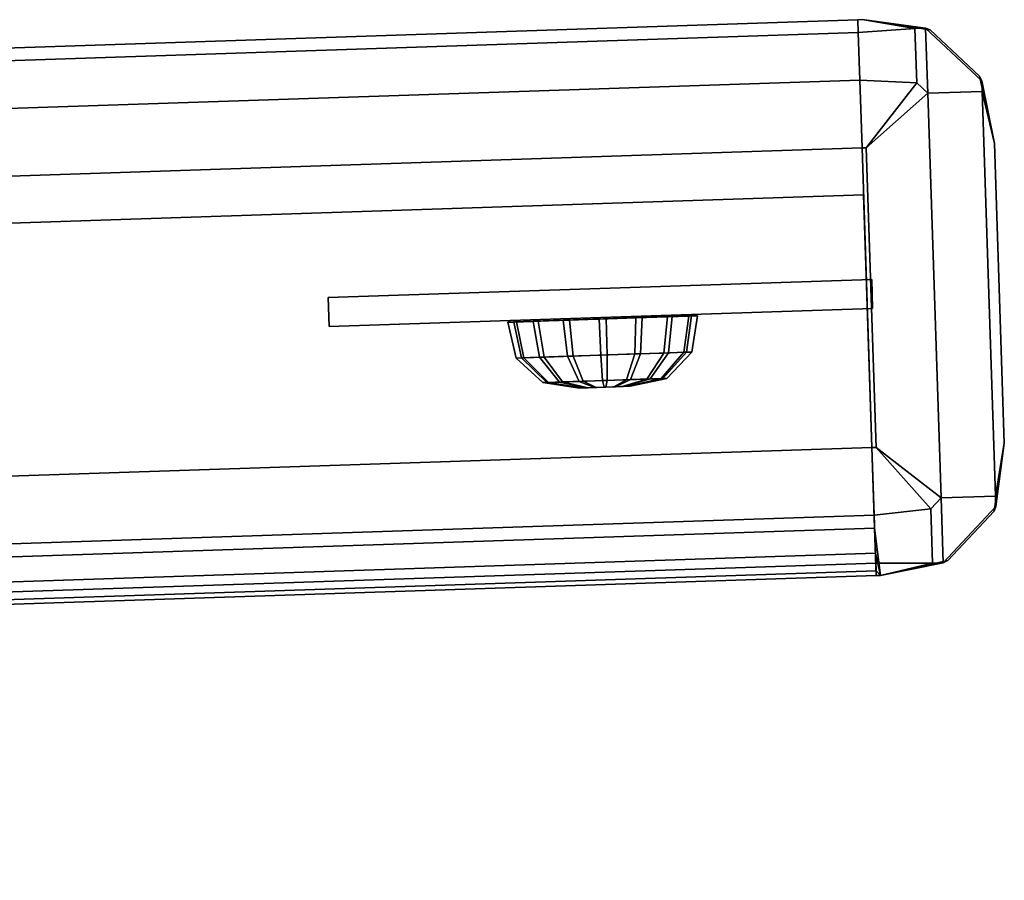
# Model space of a CAD drawing. Header units: inches. Extents: x -9.4 to 9.4, y -4 to 4.
# Tile 256 of 256: x 1.1 to 2.3, y -3 to -1.9. Entities that reach past the tile are written whole.
import ezdxf

# ---------------------------------------------------------------- set-up
doc = ezdxf.new("R2010")
doc.units = ezdxf.units.IN
doc.header["$MEASUREMENT"] = 0
doc.layers.add('AFURN-3-HWPT', color=4, linetype='Continuous', true_color=0x00ffff)
doc.layers.add('AFURN-3-SLPT', color=4, linetype='Continuous', true_color=0x00ffff)

msp = doc.modelspace()

# ---------------------------------------------------------------- meshes
at = {"layer": 'AFURN-3-HWPT'}
mesh = msp.add_polyface(dxfattribs=at)
corners = [(1.7952, -2.3957, 13.5017), (1.7923, -2.3111, 13.5017), (1.7965, -2.311, 13.384), (1.7963, -2.3957, 13.4703), (1.7512, -2.3126, 13.3913), (1.7842, -2.3961, 13.4722), (1.7121, -2.3139, 13.4155), (1.7738, -2.3964, 13.4787), (1.6853, -2.3148, 13.4527), (1.7666, -2.3967, 13.4886), (1.6747, -2.3152, 13.4974), (1.7638, -2.3968, 13.5005), (1.682, -2.3149, 13.5428), (1.7658, -2.3967, 13.5126), (1.7062, -2.3141, 13.5819), (1.7722, -2.3965, 13.523), (1.7434, -2.3128, 13.6088), (1.7821, -2.3962, 13.5302), (1.7881, -2.3113, 13.6193), (1.7941, -2.3957, 13.533), (1.8334, -2.3098, 13.612), (1.8061, -2.3953, 13.5311), (1.8725, -2.3084, 13.5879), (1.8166, -2.395, 13.5246), (1.8993, -2.3075, 13.5506), (1.8237, -2.3947, 13.5147), (1.9099, -2.3071, 13.5059), (1.8265, -2.3946, 13.5028), (1.9026, -2.3074, 13.4605), (1.8246, -2.3947, 13.4907), (1.8785, -2.3082, 13.4215), (1.8182, -2.3949, 13.4803), (1.8412, -2.3095, 13.3946), (1.8082, -2.3953, 13.4731), (1.7965, -2.3109, 13.384), (1.7965, -2.3109, 13.384), (1.7512, -2.3125, 13.3913), (1.7512, -2.3125, 13.3913), (1.7512, -2.3125, 13.3913), (1.7121, -2.3138, 13.4155), (1.7121, -2.3138, 13.4155), (1.7121, -2.3138, 13.4155), (1.6853, -2.3147, 13.4527), (1.6853, -2.3147, 13.4527), (1.6747, -2.3151, 13.4974), (1.6747, -2.3151, 13.4974), (1.6747, -2.3151, 13.4974), (1.682, -2.3148, 13.5428), (1.682, -2.3148, 13.5428), (1.7062, -2.314, 13.5819), (1.7062, -2.314, 13.5819), (1.7062, -2.314, 13.5819), (1.7434, -2.3127, 13.6088), (1.7434, -2.3127, 13.6088), (1.7434, -2.3127, 13.6088), (1.7881, -2.3112, 13.6193), (1.7881, -2.3112, 13.6193), (1.8334, -2.3097, 13.612), (1.8334, -2.3097, 13.612), (1.8334, -2.3097, 13.612), (1.8725, -2.3083, 13.5879), (1.8725, -2.3083, 13.5879), (1.8993, -2.3074, 13.5506), (1.8993, -2.3074, 13.5506), (1.8993, -2.3074, 13.5506), (1.9099, -2.3071, 13.5059), (1.9099, -2.3071, 13.5059), (1.9026, -2.3073, 13.4605), (1.9026, -2.3073, 13.4605), (1.9026, -2.3073, 13.4605), (1.8784, -2.3081, 13.4215), (1.8784, -2.3081, 13.4215), (1.8784, -2.3081, 13.4215), (1.8412, -2.3094, 13.3946), (1.8412, -2.3094, 13.3946), (1.8412, -2.3094, 13.3946), (1.7978, -2.3558, 13.3925), (1.7978, -2.3558, 13.3925), (1.7557, -2.3572, 13.3993), (1.7557, -2.3572, 13.3993), (1.8392, -2.3544, 13.4023), (1.8392, -2.3544, 13.4023), (1.7195, -2.3584, 13.4217), (1.7195, -2.3584, 13.4217), (1.7977, -2.3874, 13.4248), (1.7977, -2.3874, 13.4248), (1.7681, -2.3884, 13.4296), (1.7681, -2.3884, 13.4296), (1.8268, -2.3864, 13.4317), (1.8268, -2.3864, 13.4317), (1.7426, -2.3893, 13.4454), (1.7426, -2.3893, 13.4454), (1.6945, -2.3593, 13.4563), (1.6945, -2.3593, 13.4563), (1.725, -2.3899, 13.4697), (1.725, -2.3899, 13.4697), (1.6847, -2.3596, 13.4977), (1.6847, -2.3596, 13.4977), (1.7181, -2.3901, 13.4989), (1.7181, -2.3901, 13.4989), (1.6915, -2.3594, 13.5398), (1.6915, -2.3594, 13.5398), (1.7229, -2.3899, 13.5285), (1.7229, -2.3899, 13.5285), (1.7139, -2.3586, 13.5761), (1.7139, -2.3586, 13.5761), (1.7387, -2.3894, 13.554), (1.7387, -2.3894, 13.554), (1.7485, -2.3574, 13.601), (1.7485, -2.3574, 13.601), (1.763, -2.3886, 13.5716), (1.763, -2.3886, 13.5716), (1.7899, -2.356, 13.6108), (1.7899, -2.356, 13.6108), (1.7921, -2.3876, 13.5785), (1.7921, -2.3876, 13.5785), (1.832, -2.3546, 13.604), (1.832, -2.3546, 13.604), (1.8217, -2.3866, 13.5737), (1.8217, -2.3866, 13.5737), (1.8682, -2.3534, 13.5816), (1.8682, -2.3534, 13.5816), (1.8472, -2.3857, 13.5579), (1.8472, -2.3857, 13.5579), (1.8931, -2.3525, 13.5471), (1.8931, -2.3525, 13.5471), (1.8648, -2.3851, 13.5336), (1.8648, -2.3851, 13.5336), (1.9029, -2.3522, 13.5056), (1.9029, -2.3522, 13.5056), (1.8717, -2.3849, 13.5044), (1.8717, -2.3849, 13.5044), (1.8961, -2.3524, 13.4635), (1.8961, -2.3524, 13.4635), (1.8669, -2.385, 13.4748), (1.8669, -2.385, 13.4748), (1.8738, -2.3532, 13.4272), (1.8738, -2.3532, 13.4272), (1.8512, -2.3856, 13.4493), (1.8512, -2.3856, 13.4493)]
mesh.append_faces([[corners[k] for k in face] for face in [(2, 4, 36, 34), (4, 6, 39, 37), (6, 8, 42, 40), (8, 10, 44, 42), (10, 12, 47, 45), (12, 14, 49, 47), (14, 16, 52, 50), (16, 18, 55, 53), (18, 20, 57, 55), (20, 22, 60, 58), (22, 24, 62, 60), (24, 26, 65, 63), (26, 28, 67, 65), (28, 30, 70, 68), (30, 32, 73, 71), (32, 2, 34, 74), (0, 5, 3, 3), (0, 7, 5, 5), (0, 9, 7, 7), (0, 11, 9, 9), (0, 13, 11, 11), (0, 15, 13, 13), (0, 17, 15, 15), (0, 19, 17, 17), (0, 21, 19, 19), (0, 23, 21, 21), (0, 25, 23, 23), (0, 27, 25, 25), (0, 29, 27, 27), (0, 31, 29, 29), (0, 33, 31, 31), (0, 3, 33, 33), (1, 35, 38, 38), (1, 38, 41, 41), (1, 41, 43, 43), (1, 43, 46, 46), (1, 46, 48, 48), (1, 48, 51, 51), (1, 51, 54, 54), (1, 54, 56, 56), (1, 56, 59, 59), (1, 59, 61, 61), (1, 61, 64, 64), (1, 64, 66, 66), (1, 66, 69, 69), (1, 69, 72, 72), (1, 72, 75, 75), (1, 75, 35, 35), (2, 77, 79, 4), (76, 84, 86, 78), (85, 3, 5, 87), (32, 81, 77, 2), (80, 88, 84, 76), (89, 33, 3, 85), (4, 79, 83, 6), (78, 86, 90, 82), (87, 5, 7, 91), (6, 83, 93, 8), (82, 90, 94, 92), (91, 7, 9, 95), (8, 93, 97, 10), (92, 94, 98, 96), (95, 9, 11, 99), (10, 97, 101, 12), (96, 98, 102, 100), (99, 11, 13, 103), (12, 101, 105, 14), (100, 102, 106, 104), (103, 13, 15, 107), (14, 105, 109, 16), (104, 106, 110, 108), (107, 15, 17, 111), (16, 109, 113, 18), (108, 110, 114, 112), (111, 17, 19, 115), (18, 113, 117, 20), (112, 114, 118, 116), (115, 19, 21, 119), (20, 117, 121, 22), (116, 118, 122, 120), (119, 21, 23, 123), (22, 121, 125, 24), (120, 122, 126, 124), (123, 23, 25, 127), (24, 125, 129, 26), (124, 126, 130, 128), (127, 25, 27, 131), (26, 129, 133, 28), (128, 130, 134, 132), (131, 27, 29, 135), (28, 133, 137, 30), (132, 134, 138, 136), (135, 29, 31, 139), (30, 137, 81, 32), (136, 138, 88, 80), (139, 31, 33, 89)]])
mesh = msp.add_polyface(dxfattribs=at)
corners = [(1.7952, -2.3957, 12.3269), (1.7923, -2.3111, 12.3269), (1.7965, -2.311, 12.2092), (1.7963, -2.3957, 12.2955), (1.7512, -2.3126, 12.2165), (1.7842, -2.3961, 12.2975), (1.7121, -2.3139, 12.2407), (1.7738, -2.3964, 12.3039), (1.6853, -2.3148, 12.2779), (1.7666, -2.3967, 12.3138), (1.6747, -2.3152, 12.3226), (1.7638, -2.3968, 12.3257), (1.682, -2.3149, 12.368), (1.7658, -2.3967, 12.3378), (1.7062, -2.3141, 12.4071), (1.7722, -2.3965, 12.3483), (1.7434, -2.3128, 12.434), (1.7821, -2.3962, 12.3554), (1.7881, -2.3113, 12.4445), (1.7941, -2.3957, 12.3582), (1.8334, -2.3098, 12.4372), (1.8061, -2.3953, 12.3563), (1.8725, -2.3084, 12.4131), (1.8166, -2.395, 12.3498), (1.8993, -2.3075, 12.3758), (1.8237, -2.3947, 12.3399), (1.9099, -2.3071, 12.3311), (1.8265, -2.3946, 12.328), (1.9026, -2.3074, 12.2857), (1.8246, -2.3947, 12.3159), (1.8785, -2.3082, 12.2467), (1.8182, -2.3949, 12.3055), (1.8412, -2.3095, 12.2198), (1.8082, -2.3953, 12.2983), (1.7965, -2.3109, 12.2092), (1.7965, -2.3109, 12.2092), (1.7512, -2.3125, 12.2165), (1.7512, -2.3125, 12.2165), (1.7512, -2.3125, 12.2165), (1.7121, -2.3138, 12.2407), (1.7121, -2.3138, 12.2407), (1.7121, -2.3138, 12.2407), (1.6853, -2.3147, 12.2779), (1.6853, -2.3147, 12.2779), (1.6747, -2.3151, 12.3226), (1.6747, -2.3151, 12.3226), (1.6747, -2.3151, 12.3226), (1.682, -2.3148, 12.368), (1.682, -2.3148, 12.368), (1.7062, -2.314, 12.4071), (1.7062, -2.314, 12.4071), (1.7062, -2.314, 12.4071), (1.7434, -2.3127, 12.434), (1.7434, -2.3127, 12.434), (1.7434, -2.3127, 12.434), (1.7881, -2.3112, 12.4445), (1.7881, -2.3112, 12.4445), (1.8334, -2.3097, 12.4372), (1.8334, -2.3097, 12.4372), (1.8334, -2.3097, 12.4372), (1.8725, -2.3083, 12.4131), (1.8725, -2.3083, 12.4131), (1.8993, -2.3074, 12.3758), (1.8993, -2.3074, 12.3758), (1.8993, -2.3074, 12.3758), (1.9099, -2.3071, 12.3311), (1.9099, -2.3071, 12.3311), (1.9026, -2.3073, 12.2857), (1.9026, -2.3073, 12.2857), (1.9026, -2.3073, 12.2857), (1.8784, -2.3081, 12.2467), (1.8784, -2.3081, 12.2467), (1.8784, -2.3081, 12.2467), (1.8412, -2.3094, 12.2198), (1.8412, -2.3094, 12.2198), (1.8412, -2.3094, 12.2198), (1.7978, -2.3558, 12.2177), (1.7978, -2.3558, 12.2177), (1.7557, -2.3572, 12.2245), (1.7557, -2.3572, 12.2245), (1.8392, -2.3544, 12.2275), (1.8392, -2.3544, 12.2275), (1.7195, -2.3584, 12.2469), (1.7195, -2.3584, 12.2469), (1.7977, -2.3874, 12.25), (1.7977, -2.3874, 12.25), (1.7681, -2.3884, 12.2548), (1.7681, -2.3884, 12.2548), (1.8268, -2.3864, 12.2569), (1.8268, -2.3864, 12.2569), (1.7426, -2.3893, 12.2706), (1.7426, -2.3893, 12.2706), (1.6945, -2.3593, 12.2815), (1.6945, -2.3593, 12.2815), (1.725, -2.3899, 12.2949), (1.725, -2.3899, 12.2949), (1.6847, -2.3596, 12.3229), (1.6847, -2.3596, 12.3229), (1.7181, -2.3901, 12.3241), (1.7181, -2.3901, 12.3241), (1.6915, -2.3594, 12.365), (1.6915, -2.3594, 12.365), (1.7229, -2.3899, 12.3537), (1.7229, -2.3899, 12.3537), (1.7139, -2.3586, 12.4013), (1.7139, -2.3586, 12.4013), (1.7387, -2.3894, 12.3792), (1.7387, -2.3894, 12.3792), (1.7485, -2.3574, 12.4262), (1.7485, -2.3574, 12.4262), (1.763, -2.3886, 12.3968), (1.763, -2.3886, 12.3968), (1.7899, -2.356, 12.436), (1.7899, -2.356, 12.436), (1.7921, -2.3876, 12.4037), (1.7921, -2.3876, 12.4037), (1.832, -2.3546, 12.4292), (1.832, -2.3546, 12.4292), (1.8217, -2.3866, 12.3989), (1.8217, -2.3866, 12.3989), (1.8682, -2.3534, 12.4068), (1.8682, -2.3534, 12.4068), (1.8472, -2.3857, 12.3832), (1.8472, -2.3857, 12.3832), (1.8931, -2.3525, 12.3723), (1.8931, -2.3525, 12.3723), (1.8648, -2.3851, 12.3588), (1.8648, -2.3851, 12.3588), (1.9029, -2.3522, 12.3308), (1.9029, -2.3522, 12.3308), (1.8717, -2.3849, 12.3296), (1.8717, -2.3849, 12.3296), (1.8961, -2.3524, 12.2887), (1.8961, -2.3524, 12.2887), (1.8669, -2.385, 12.3), (1.8669, -2.385, 12.3), (1.8738, -2.3532, 12.2525), (1.8738, -2.3532, 12.2525), (1.8512, -2.3856, 12.2745), (1.8512, -2.3856, 12.2745)]
mesh.append_faces([[corners[k] for k in face] for face in [(2, 4, 36, 34), (4, 6, 39, 37), (6, 8, 42, 40), (8, 10, 44, 42), (10, 12, 47, 45), (12, 14, 49, 47), (14, 16, 52, 50), (16, 18, 55, 53), (18, 20, 57, 55), (20, 22, 60, 58), (22, 24, 62, 60), (24, 26, 65, 63), (26, 28, 67, 65), (28, 30, 70, 68), (30, 32, 73, 71), (32, 2, 34, 74), (0, 5, 3, 3), (0, 7, 5, 5), (0, 9, 7, 7), (0, 11, 9, 9), (0, 13, 11, 11), (0, 15, 13, 13), (0, 17, 15, 15), (0, 19, 17, 17), (0, 21, 19, 19), (0, 23, 21, 21), (0, 25, 23, 23), (0, 27, 25, 25), (0, 29, 27, 27), (0, 31, 29, 29), (0, 33, 31, 31), (0, 3, 33, 33), (1, 35, 38, 38), (1, 38, 41, 41), (1, 41, 43, 43), (1, 43, 46, 46), (1, 46, 48, 48), (1, 48, 51, 51), (1, 51, 54, 54), (1, 54, 56, 56), (1, 56, 59, 59), (1, 59, 61, 61), (1, 61, 64, 64), (1, 64, 66, 66), (1, 66, 69, 69), (1, 69, 72, 72), (1, 72, 75, 75), (1, 75, 35, 35), (2, 77, 79, 4), (76, 84, 86, 78), (85, 3, 5, 87), (32, 81, 77, 2), (80, 88, 84, 76), (89, 33, 3, 85), (4, 79, 83, 6), (78, 86, 90, 82), (87, 5, 7, 91), (6, 83, 93, 8), (82, 90, 94, 92), (91, 7, 9, 95), (8, 93, 97, 10), (92, 94, 98, 96), (95, 9, 11, 99), (10, 97, 101, 12), (96, 98, 102, 100), (99, 11, 13, 103), (12, 101, 105, 14), (100, 102, 106, 104), (103, 13, 15, 107), (14, 105, 109, 16), (104, 106, 110, 108), (107, 15, 17, 111), (16, 109, 113, 18), (108, 110, 114, 112), (111, 17, 19, 115), (18, 113, 117, 20), (112, 114, 118, 116), (115, 19, 21, 119), (20, 117, 121, 22), (116, 118, 122, 120), (119, 21, 23, 123), (22, 121, 125, 24), (120, 122, 126, 124), (123, 23, 25, 127), (24, 125, 129, 26), (124, 126, 130, 128), (127, 25, 27, 131), (26, 129, 133, 28), (128, 130, 134, 132), (131, 27, 29, 135), (28, 133, 137, 30), (132, 134, 138, 136), (135, 29, 31, 139), (30, 137, 81, 32), (136, 138, 88, 80), (139, 31, 33, 89)]])
at = {"layer": 'AFURN-3-SLPT'}
mesh = msp.add_polyface(dxfattribs=at)
corners = [(-9.2607, -2.3177, 12.1088), (-9.2607, -2.3177, 13.7808), (2.1088, -1.94, 13.7808), (2.1088, -1.94, 12.1088), (-9.4107, -2.8539, 13.7808), (-9.2378, -3.0073, 14.1131), (-9.2431, -2.8483, 14.2721), (-9.2465, -3.0076, 14.1131), (-9.4107, -2.8539, 14.1131), (-9.2518, -2.8486, 14.2721), (-9.2642, -2.4769, 14.2721), (-9.4231, -2.4822, 14.1131), (-9.2694, -2.318, 14.1131), (-9.2554, -2.4767, 14.2721), (-9.2607, -2.3177, 14.1131), (-9.4231, -2.4822, 13.7808), (-9.2694, -2.318, 13.7808), (2.2907, -2.4652, 14.1131), (2.137, -2.6294, 14.1131), (2.1318, -2.4705, 14.2721), (2.2907, -2.4652, 13.7808), (2.2783, -2.0935, 13.7808), (2.1141, -1.9398, 13.7808), (2.2783, -2.0935, 14.1131), (2.1194, -2.0988, 14.2721), (2.1141, -1.9398, 14.1131), (-9.2431, -2.8483, 11.6157), (-9.2378, -3.0073, 11.7747), (-9.2518, -2.8486, 11.6157), (-9.2465, -3.0076, 11.7747), (-9.4107, -2.8539, 11.7747), (-9.2642, -2.4769, 11.6157), (-9.4231, -2.4822, 11.7747), (-9.2694, -2.318, 11.7747), (-9.2554, -2.4767, 11.6157), (-9.2607, -2.3177, 11.7747), (-9.4107, -2.8539, 12.1088), (-9.4231, -2.4822, 12.1088), (-9.2694, -2.318, 12.1088), (2.2907, -2.4652, 12.1088), (2.2783, -2.0935, 12.1088), (2.1141, -1.9398, 12.1088), (2.2907, -2.4652, 11.7747), (2.137, -2.6294, 11.7747), (2.1318, -2.4705, 11.6157), (2.2783, -2.0935, 11.7747), (2.1141, -1.9398, 11.7747), (2.1194, -2.0988, 11.6157), (2.1317, -2.6296, 14.1131), (2.1264, -2.4706, 14.2721), (2.1141, -2.0989, 14.2721), (2.1088, -1.94, 14.1131), (2.1141, -2.0989, 11.6157), (2.1088, -1.94, 11.7747), (2.1264, -2.4706, 11.6157), (2.1317, -2.6296, 11.7747), (-9.2535, -2.5349, 13.7808), (-9.2535, -2.5349, 13.7808), (-9.2535, -2.5349, 13.7808), (-9.2535, -2.5349, 12.1088), (-9.2535, -2.5349, 12.1088), (-9.2535, -2.5349, 12.1088), (2.116, -2.1572, 12.1088), (2.116, -2.1572, 12.1088), (2.116, -2.1572, 12.1088), (2.116, -2.1572, 13.7808), (2.116, -2.1572, 13.7808), (2.116, -2.1572, 13.7808), (-9.3121, -2.9966, 14.1914), (-9.3121, -2.9966, 14.1914), (-9.3121, -2.9966, 14.1914), (-9.3253, -2.997, 14.1782), (-9.3253, -2.997, 14.1782), (-9.3253, -2.997, 14.1782), (-9.395, -2.9318, 14.1782), (-9.395, -2.9318, 14.1782), (-9.395, -2.9318, 14.1782), (-9.3954, -2.9186, 14.1914), (-9.3954, -2.9186, 14.1914), (-9.3954, -2.9186, 14.1914), (-9.328, -2.9164, 14.2589), (-9.328, -2.9164, 14.2589), (-9.328, -2.9164, 14.2589), (-9.3144, -2.9291, 14.2589), (-9.3144, -2.9291, 14.2589), (-9.3144, -2.9291, 14.2589), (-9.3319, -2.4008, 14.2589), (-9.3319, -2.4008, 14.2589), (-9.3319, -2.4008, 14.2589), (-9.3446, -2.4144, 14.2589), (-9.3446, -2.4144, 14.2589), (-9.3446, -2.4144, 14.2589), (-9.4121, -2.4166, 14.1914), (-9.4121, -2.4166, 14.1914), (-9.4121, -2.4166, 14.1914), (-9.4125, -2.4035, 14.1782), (-9.4125, -2.4035, 14.1782), (-9.4125, -2.4035, 14.1782), (-9.3473, -2.3338, 14.1782), (-9.3473, -2.3338, 14.1782), (-9.3473, -2.3338, 14.1782), (-9.3342, -2.3333, 14.1914), (-9.3342, -2.3333, 14.1914), (-9.3342, -2.3333, 14.1914), (2.2801, -2.5439, 14.1782), (2.2801, -2.5439, 14.1782), (2.2801, -2.5439, 14.1782), (2.2797, -2.5308, 14.1914), (2.2797, -2.5308, 14.1914), (2.2797, -2.5308, 14.1914), (2.2122, -2.533, 14.2589), (2.2122, -2.533, 14.2589), (2.2122, -2.533, 14.2589), (2.1995, -2.5466, 14.2589), (2.1995, -2.5466, 14.2589), (2.1995, -2.5466, 14.2589), (2.2017, -2.6141, 14.1914), (2.2017, -2.6141, 14.1914), (2.2017, -2.6141, 14.1914), (2.2149, -2.6136, 14.1782), (2.2149, -2.6136, 14.1782), (2.2149, -2.6136, 14.1782), (2.2626, -2.0156, 14.1782), (2.2626, -2.0156, 14.1782), (2.2626, -2.0156, 14.1782), (2.263, -2.0288, 14.1914), (2.263, -2.0288, 14.1914), (2.263, -2.0288, 14.1914), (2.1956, -2.031, 14.2589), (2.1956, -2.031, 14.2589), (2.1956, -2.031, 14.2589), (2.182, -2.0183, 14.2589), (2.182, -2.0183, 14.2589), (2.182, -2.0183, 14.2589), (2.1797, -1.9508, 14.1914), (2.1797, -1.9508, 14.1914), (2.1797, -1.9508, 14.1914), (2.1929, -1.9504, 14.1782), (2.1929, -1.9504, 14.1782), (2.1929, -1.9504, 14.1782), (-9.328, -2.9164, 11.6289), (-9.328, -2.9164, 11.6289), (-9.328, -2.9164, 11.6289), (-9.3144, -2.9291, 11.6289), (-9.3144, -2.9291, 11.6289), (-9.3144, -2.9291, 11.6289), (-9.3121, -2.9966, 11.6963), (-9.3121, -2.9966, 11.6963), (-9.3121, -2.9966, 11.6963), (-9.3253, -2.997, 11.7095), (-9.3253, -2.997, 11.7095), (-9.3253, -2.997, 11.7095), (-9.395, -2.9318, 11.7095), (-9.395, -2.9318, 11.7095), (-9.395, -2.9318, 11.7095), (-9.3954, -2.9186, 11.6963), (-9.3954, -2.9186, 11.6963), (-9.3954, -2.9186, 11.6963), (-9.3319, -2.4008, 11.6289), (-9.3319, -2.4008, 11.6289), (-9.3319, -2.4008, 11.6289), (-9.3446, -2.4144, 11.6289), (-9.3446, -2.4144, 11.6289), (-9.3446, -2.4144, 11.6289), (-9.4121, -2.4166, 11.6963), (-9.4121, -2.4166, 11.6963), (-9.4121, -2.4166, 11.6963), (-9.4125, -2.4035, 11.7095), (-9.4125, -2.4035, 11.7095), (-9.4125, -2.4035, 11.7095), (-9.3473, -2.3338, 11.7095), (-9.3473, -2.3338, 11.7095), (-9.3473, -2.3338, 11.7095), (-9.3342, -2.3333, 11.6963), (-9.3342, -2.3333, 11.6963), (-9.3342, -2.3333, 11.6963), (2.2797, -2.5308, 11.6963), (2.2797, -2.5308, 11.6963), (2.2797, -2.5308, 11.6963), (2.2801, -2.5439, 11.7095), (2.2801, -2.5439, 11.7095), (2.2801, -2.5439, 11.7095), (2.2149, -2.6136, 11.7095), (2.2149, -2.6136, 11.7095), (2.2149, -2.6136, 11.7095), (2.2017, -2.6141, 11.6963), (2.2017, -2.6141, 11.6963), (2.2017, -2.6141, 11.6963), (2.1995, -2.5466, 11.6289), (2.1995, -2.5466, 11.6289), (2.1995, -2.5466, 11.6289), (2.2122, -2.533, 11.6289), (2.2122, -2.533, 11.6289), (2.2122, -2.533, 11.6289), (2.2626, -2.0156, 11.7095), (2.2626, -2.0156, 11.7095), (2.2626, -2.0156, 11.7095), (2.263, -2.0288, 11.6963), (2.263, -2.0288, 11.6963), (2.263, -2.0288, 11.6963), (2.1956, -2.031, 11.6289), (2.1956, -2.031, 11.6289), (2.1956, -2.031, 11.6289), (2.182, -2.0183, 11.6289), (2.182, -2.0183, 11.6289), (2.182, -2.0183, 11.6289), (2.1797, -1.9508, 11.6963), (2.1797, -1.9508, 11.6963), (2.1797, -1.9508, 11.6963), (2.1929, -1.9504, 11.7095), (2.1929, -1.9504, 11.7095), (2.1929, -1.9504, 11.7095), (-9.2383, -2.9917, 14.197), (-9.2383, -2.9917, 14.197), (-9.331, -2.9948, 13.7808), (-9.331, -2.9948, 13.7808), (-9.3924, -2.9373, 13.7808), (-9.3924, -2.9373, 13.7808), (-9.2403, -2.9323, 14.2565), (-9.2403, -2.9323, 14.2565), (-9.2582, -2.3927, 14.2565), (-9.2582, -2.3927, 14.2565), (-9.4103, -2.3978, 13.7808), (-9.4103, -2.3978, 13.7808), (-9.3528, -2.3364, 13.7808), (-9.3528, -2.3364, 13.7808), (-9.2602, -2.3333, 14.197), (-9.2602, -2.3333, 14.197), (2.2779, -2.5496, 13.7808), (2.2779, -2.5496, 13.7808), (2.2204, -2.611, 13.7808), (2.2204, -2.611, 13.7808), (2.26, -2.0101, 13.7808), (2.26, -2.0101, 13.7808), (2.1986, -1.9526, 13.7808), (2.1986, -1.9526, 13.7808), (-9.2403, -2.9323, 11.6313), (-9.2403, -2.9323, 11.6313), (-9.2383, -2.9917, 11.6907), (-9.2383, -2.9917, 11.6907), (-9.2582, -2.3927, 11.6313), (-9.2582, -2.3927, 11.6313), (-9.2602, -2.3333, 11.6907), (-9.2602, -2.3333, 11.6907), (-9.331, -2.9948, 12.1088), (-9.331, -2.9948, 12.1088), (-9.3924, -2.9373, 12.1088), (-9.3924, -2.9373, 12.1088), (2.1312, -2.614, 14.197), (2.1312, -2.614, 14.197), (2.1292, -2.5545, 14.2565), (2.1292, -2.5545, 14.2565), (2.1093, -1.9556, 14.197), (2.1093, -1.9556, 14.197), (2.1113, -2.015, 14.2565), (2.1113, -2.015, 14.2565), (-9.3528, -2.3364, 12.1088), (-9.3528, -2.3364, 12.1088), (-9.4103, -2.3978, 12.1088), (-9.4103, -2.3978, 12.1088), (2.2779, -2.5496, 12.1088), (2.2779, -2.5496, 12.1088), (2.2204, -2.611, 12.1088), (2.2204, -2.611, 12.1088), (2.26, -2.0101, 12.1088), (2.26, -2.0101, 12.1088), (2.1986, -1.9526, 12.1088), (2.1986, -1.9526, 12.1088), (2.1292, -2.5545, 11.6313), (2.1292, -2.5545, 11.6313), (2.1312, -2.614, 11.6907), (2.1312, -2.614, 11.6907), (2.1113, -2.015, 11.6313), (2.1113, -2.015, 11.6313), (2.1093, -1.9556, 11.6907), (2.1093, -1.9556, 11.6907), (-9.2378, -3.0073, 13.8395), (-9.2378, -3.0073, 13.8395), (-9.2397, -2.9485, 13.7808), (-9.2397, -2.9485, 13.7808), (-9.2397, -2.9485, 13.7808), (-9.238, -3.0015, 13.8085), (-9.238, -3.0015, 13.8085), (-9.238, -3.0015, 13.8085), (-9.238, -3.0015, 13.8085), (-9.2387, -2.9795, 13.7865), (-9.2387, -2.9795, 13.7865), (-9.2387, -2.9795, 13.7865), (-9.2387, -2.9795, 13.7865), (-9.2465, -3.0076, 13.7808), (-9.2465, -3.0076, 13.7808), (-9.2465, -3.0076, 13.7808), (-9.2465, -3.0076, 13.7808), (-9.2465, -3.0076, 13.7808), (-9.2397, -2.9485, 12.1088), (-9.2397, -2.9485, 12.1088), (-9.2397, -2.9485, 12.1088), (-9.2378, -3.0073, 12.0501), (-9.2378, -3.0073, 12.0501), (-9.238, -3.0015, 12.0811), (-9.238, -3.0015, 12.0811), (-9.238, -3.0015, 12.0811), (-9.238, -3.0015, 12.0811), (-9.2387, -2.9795, 12.1031), (-9.2387, -2.9795, 12.1031), (-9.2387, -2.9795, 12.1031), (-9.2387, -2.9795, 12.1031), (-9.2465, -3.0076, 12.1088), (-9.2465, -3.0076, 12.1088), (-9.2465, -3.0076, 12.1088), (-9.2465, -3.0076, 12.1088), (-9.2465, -3.0076, 12.1088), (2.1317, -2.6296, 13.8395), (2.1317, -2.6296, 13.8395), (2.1297, -2.5708, 13.7808), (2.1297, -2.5708, 13.7808), (2.1297, -2.5708, 12.1088), (2.1297, -2.5708, 12.1088), (2.1297, -2.5708, 12.1088), (2.1315, -2.6238, 13.8085), (2.1315, -2.6238, 13.8085), (2.1315, -2.6238, 13.8085), (2.1308, -2.6018, 13.7865), (2.1308, -2.6018, 13.7865), (2.1308, -2.6018, 13.7865), (2.1317, -2.6296, 12.0501), (2.1317, -2.6296, 12.0501), (2.1315, -2.6238, 12.0811), (2.1315, -2.6238, 12.0811), (2.1315, -2.6238, 12.0811), (2.1308, -2.6018, 12.1031), (2.1308, -2.6018, 12.1031), (2.1308, -2.6018, 12.1031), (2.137, -2.6294, 12.1088), (2.137, -2.6294, 12.1088), (2.137, -2.6294, 12.1088), (2.137, -2.6294, 13.7808), (2.137, -2.6294, 13.7808)]
mesh.append_faces([[corners[k] for k in face] for face in [(293, 277, 5, 7), (12, 14, 1, 16), (9, 6, 13, 10), (17, 20, 21, 23), (26, 28, 31, 34), (4, 8, 11, 15), (279, 289, 310, 294), (4, 15, 37, 36), (21, 20, 39, 40), (16, 1, 0, 38), (298, 311, 29, 27), (40, 39, 42, 45), (36, 37, 32, 30), (38, 0, 35, 33), (5, 277, 313, 48), (56, 60, 63, 65), (13, 6, 49, 50), (1, 14, 51, 2), (0, 1, 2, 3), (26, 34, 52, 54), (298, 27, 55, 326), (35, 0, 3, 53), (48, 313, 337, 18), (50, 49, 19, 24), (312, 318, 333, 336), (2, 51, 25, 22), (3, 2, 22, 41), (326, 55, 43, 335), (53, 3, 41, 46), (54, 52, 47, 44), (279, 294, 61, 58), (314, 280, 57, 67), (296, 316, 64, 59), (318, 315, 66, 62), (7, 70, 73, 73), (8, 76, 79, 79), (9, 82, 85, 85), (75, 71, 69, 83), (77, 75, 83, 81), (10, 88, 91, 91), (11, 94, 97, 97), (12, 100, 103, 103), (93, 89, 87, 101), (95, 93, 101, 99), (109, 106, 17, 17), (115, 112, 19, 19), (121, 118, 18, 18), (120, 104, 108, 110), (116, 120, 110, 114), (23, 124, 127, 127), (24, 130, 133, 133), (25, 136, 139, 139), (129, 125, 123, 137), (131, 129, 137, 135), (145, 142, 28, 28), (151, 148, 29, 29), (157, 154, 30, 30), (156, 140, 144, 146), (152, 156, 146, 150), (163, 160, 31, 31), (169, 166, 32, 32), (175, 172, 33, 33), (174, 158, 162, 164), (170, 174, 164, 168), (181, 178, 42, 42), (187, 184, 43, 43), (193, 190, 44, 44), (192, 176, 180, 182), (188, 192, 182, 186), (199, 196, 45, 45), (205, 202, 47, 47), (211, 208, 46, 46), (210, 194, 198, 200), (206, 210, 200, 204), (7, 73, 214, 293), (72, 74, 216, 215), (76, 8, 4, 217), (293, 214, 244, 311), (215, 216, 246, 245), (217, 4, 36, 247), (5, 213, 70, 7), (212, 218, 84, 68), (219, 6, 9, 85), (48, 249, 213, 5), (248, 250, 218, 212), (251, 49, 6, 219), (10, 91, 82, 9), (90, 92, 78, 80), (94, 11, 8, 79), (12, 103, 227, 14), (102, 86, 220, 226), (88, 10, 13, 221), (16, 225, 100, 12), (224, 222, 96, 98), (223, 15, 11, 97), (50, 255, 221, 13), (254, 252, 226, 220), (253, 51, 14, 227), (15, 223, 259, 37), (222, 224, 256, 258), (225, 16, 38, 257), (17, 106, 229, 20), (105, 119, 230, 228), (121, 18, 337, 231), (23, 127, 109, 17), (126, 128, 111, 107), (130, 24, 19, 112), (18, 118, 249, 48), (117, 113, 250, 248), (115, 19, 49, 251), (20, 229, 261, 39), (228, 230, 262, 260), (231, 337, 335, 263), (21, 233, 124, 23), (232, 234, 138, 122), (235, 22, 25, 139), (40, 265, 233, 21), (264, 266, 234, 232), (267, 41, 22, 235), (24, 133, 255, 50), (132, 134, 252, 254), (136, 25, 51, 253), (26, 237, 145, 28), (236, 238, 147, 143), (239, 27, 29, 148), (54, 269, 237, 26), (268, 270, 238, 236), (271, 55, 27, 239), (28, 142, 163, 31), (141, 155, 165, 161), (157, 30, 32, 166), (311, 244, 151, 29), (245, 246, 153, 149), (247, 36, 30, 154), (31, 160, 241, 34), (159, 173, 242, 240), (175, 33, 35, 243), (37, 259, 169, 32), (258, 256, 171, 167), (257, 38, 33, 172), (34, 241, 273, 52), (240, 242, 274, 272), (243, 35, 53, 275), (39, 261, 181, 42), (260, 262, 183, 179), (263, 335, 43, 184), (45, 196, 265, 40), (195, 209, 266, 264), (211, 46, 41, 267), (42, 178, 199, 45), (177, 191, 201, 197), (193, 44, 47, 202), (55, 271, 187, 43), (270, 268, 189, 185), (269, 54, 44, 190), (46, 208, 275, 53), (207, 203, 272, 274), (205, 47, 52, 273), (292, 281, 276, 276), (291, 286, 282, 282), (290, 278, 287, 287), (297, 301, 307, 307), (300, 304, 308, 308), (303, 295, 309, 309), (312, 319, 318, 318), (319, 322, 318, 318), (322, 315, 318, 318), (334, 328, 325, 325), (334, 331, 328, 328), (334, 317, 331, 331), (277, 284, 320, 313), (283, 285, 323, 321), (288, 280, 314, 324), (326, 327, 302, 298), (329, 330, 305, 299), (332, 316, 296, 306)]])
mesh = msp.add_polyface(dxfattribs=at)
corners = [(1.4518, -2.2845, 13.7844), (1.4518, -2.2845, 13.7844), (1.4518, -2.2845, 13.7844), (2.1261, -2.2621, 13.7844), (2.1261, -2.2621, 13.7844), (2.1261, -2.2621, 13.7844), (1.453, -2.3205, 13.7844), (1.453, -2.3205, 13.7844), (1.453, -2.3205, 13.7844), (2.1273, -2.2981, 13.7844), (2.1273, -2.2981, 13.7844), (2.1273, -2.2981, 13.7844), (1.453, -2.3205, 12.1039), (1.453, -2.3205, 12.1039), (1.453, -2.3205, 12.1039), (2.1273, -2.2981, 12.1039), (2.1273, -2.2981, 12.1039), (2.1273, -2.2981, 12.1039), (1.4518, -2.2845, 12.1039), (1.4518, -2.2845, 12.1039), (1.4518, -2.2845, 12.1039), (2.1261, -2.2621, 12.1039), (2.1261, -2.2621, 12.1039), (2.1261, -2.2621, 12.1039)]
mesh.append_faces([[corners[k] for k in face] for face in [(1, 7, 9, 3), (12, 19, 22, 16), (6, 13, 15, 10), (11, 17, 21, 4), (5, 23, 18, 2), (0, 20, 14, 8)]])

doc.saveas('drawing.dxf')
